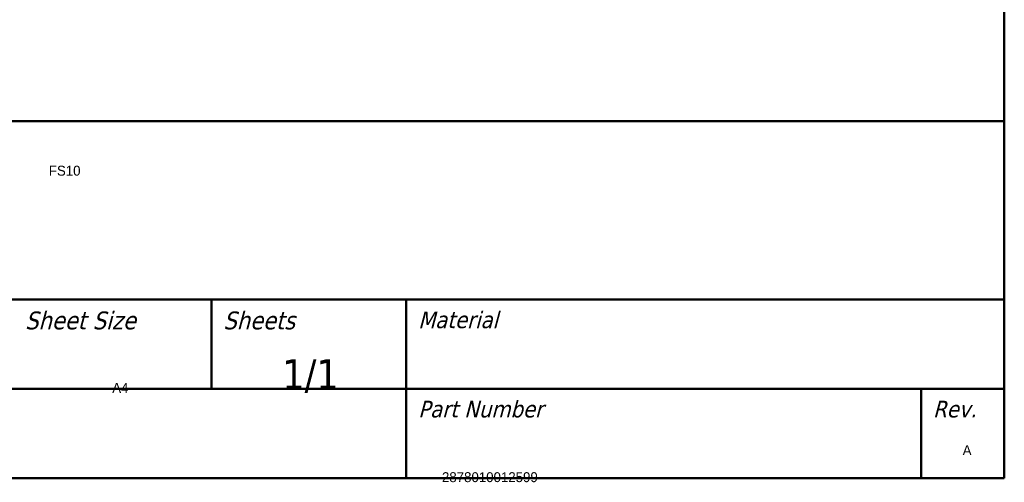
# Model space of a CAD drawing. Header units: millimetres. Extents: x 30 to 861, y 28 to 600.
# Tile 17 of 48: x 613 to 861, y 29 to 146. Entities that reach past the tile are written whole.
import ezdxf
from ezdxf.enums import TextEntityAlignment as Align

# ---------------------------------------------------------------- set-up
doc = ezdxf.new("R2018")
doc.units = ezdxf.units.MM
doc.header["$LTSCALE"] = 3
doc.layers.add('Border (ISO)', color=7, linetype='Continuous', lineweight=50)
doc.layers.add('Title (ISO)', color=7, linetype='Continuous', lineweight=50)
doc.styles.add('Note Text (ISO)', font='tahoma.ttf')
doc.styles.get("Standard").update_dxf_attribs({"font": 'tahoma.ttf'})

# ---------------------------------------------------------------- blocks, each defined once
blk = doc.blocks.new('Borders Border')
at = {"layer": 'Border (ISO)'}
for p, q in [((287, 200), (287, 10)), ((287, 10), (10, 10))]:
    blk.add_line(p, q, dxfattribs=at)
blk = doc.blocks.new('Title Blocks JKE')
at = {"layer": 'Title (ISO)'}
for p, q in [((100.889, 162.131), (290.889, 162.131)), ((290.889, 162.131), (290.889, 132.131)), ((140.889, 147.131), (290.889, 147.131)), ((224.222, 147.131), (224.222, 139.631)), ((240.61, 147.131), (240.61, 132.131)), ((140.889, 139.631), (290.889, 139.631)), ((283.889, 139.631), (283.889, 132.131)), ((290.889, 132.131), (100.889, 132.131))]:
    blk.add_line(p, q, dxfattribs=at)
at = {"layer": 'Title (ISO)', "attachment_point": 1, "style": 'Note Text (ISO)'}
for s, insert, char_height in [('\\fTahoma|b0|i1;{\\H1.5000;Sheet Size}', (208.556, 146.131), 1.5), ('\\fTahoma|b0|i1;{\\H1.5000;Sheets}', (225.222, 146.131), 1.5), ('\\fTahoma|b0|i1;{\\H1.4000;Material}', (241.61, 146.131), 1.4), ('\\fTahoma|b0|i1;{\\H1.4000;Part Number}', (241.61, 138.631), 1.4), ('\\fTahoma|b0|i1;{\\H1.4000;Rev.}', (284.889, 138.631), 1.4)]:
    blk.add_mtext(s, dxfattribs=dict(at, insert=insert, char_height=char_height))
at = {"layer": 'Title (ISO)', "insert": (232.556, 139.298), "char_height": 2.5, "attachment_point": 8, "line_spacing_factor": 2.4, "style": 'Note Text (ISO)'}
blk.add_mtext('\\fTahoma|b0|i0;{\\H2.5000;1/1}', dxfattribs=at)
at = {"layer": 'Title (ISO)', "lineweight": 30, "flags": 104}
for tag, p in [('DESCRIPTION', (210.556, 158.381)), ('TITLE', (210.556, 154.631)), ('SUBJECT', (210.556, 150.881))]:
    blk.add_attdef(tag, text='', height=2.5, dxfattribs=at).set_placement(p, align=Align.MIDDLE_LEFT)
for tag, height, p in [('MASS\\P3;', 2.5, (143.889, 147.631)), ('CREATION_DATE', 2.5, (177.222, 147.631)), ('Surface', 2.5, (143.889, 140.131)), ('MATERIAL', 2.5, (243.61, 140.131)), ('DESIGNER', 2.5, (177.222, 140.131)), ('Dimension', 2.5, (143.889, 132.631)), ('PART_NUMBER', 2.2, (243.61, 132.631))]:
    blk.add_attdef(tag, text='', height=height, dxfattribs=at).set_placement(p, align=Align.BOTTOM_LEFT)
blk.add_attdef('Sheet_Size', text='', height=2.5, dxfattribs=at).set_placement((215.889, 140.131), align=Align.BOTTOM_CENTER)
blk.add_attdef('REVISION_NUMBER', text='', height=2.2, dxfattribs=at).set_placement((287.389, 134.898), align=Align.MIDDLE_CENTER)

msp = doc.modelspace()

# ---------------------------------------------------------------- block references
at = {"xscale": 3, "yscale": 3, "zscale": 3}
msp.add_blockref('Borders Border', (0, 0), dxfattribs=at)
ref = msp.add_blockref('Title Blocks JKE', (-11.67, -366.39), dxfattribs=dict(xscale=3, yscale=3, zscale=3))
lines = msp.add_mtext('A4', dxfattribs={"layer": 'Title (ISO)', "insert": (636, 54), "char_height": 2.5, "attachment_point": 1})
ref.add_attrib('Sheet_Size', '', (636, 54), dxfattribs={"flags": 104}).embed_mtext(lines)
lines = msp.add_mtext('FS10', dxfattribs={"layer": 'Title (ISO)', "insert": (620, 108.75), "char_height": 2.5, "attachment_point": 1})
ref.add_attrib('DESCRIPTION', '', (620, 108.75), dxfattribs={"flags": 104}).embed_mtext(lines)
lines = msp.add_mtext('A', dxfattribs={"layer": 'Title (ISO)', "insert": (850.5, 38.3), "char_height": 2.5, "attachment_point": 1})
ref.add_attrib('REVISION_NUMBER', '', (850.5, 38.3), dxfattribs={"flags": 104}).embed_mtext(lines)
lines = msp.add_mtext('2878010012599', dxfattribs={"layer": 'Title (ISO)', "insert": (719.16, 31.5), "char_height": 2.5, "attachment_point": 1})
ref.add_attrib('PART_NUMBER', '', (719.16, 31.5), dxfattribs={"flags": 104}).embed_mtext(lines)

doc.saveas('drawing.dxf')
